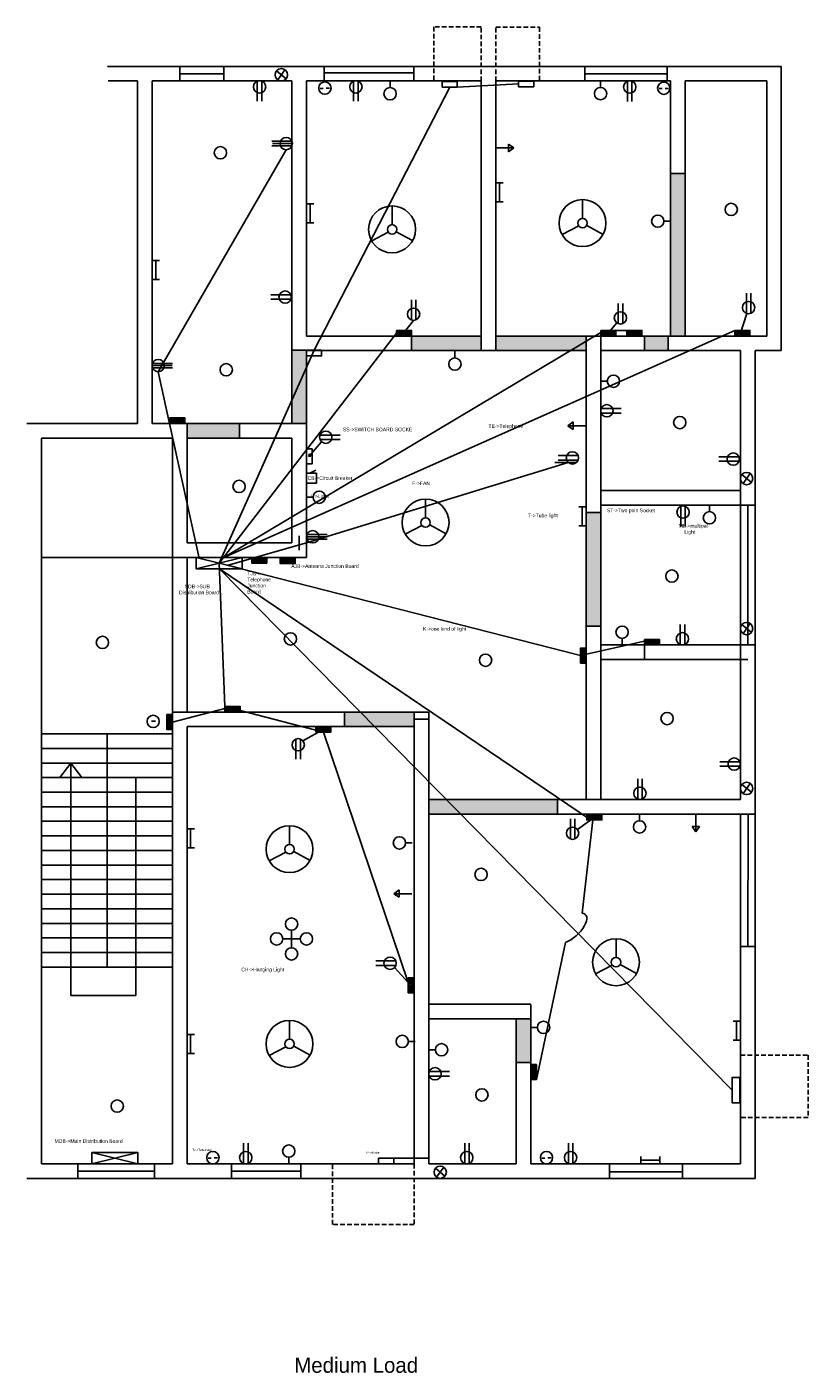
# Model space of a CAD drawing. Header units: inches. Extents: x 1860 to 11603, y -2530 to 624.
# Tile 8 of 9: x 9830 to 10367, y -1080 to -157. Entities that reach past the tile are written whole.
import ezdxf

# ---------------------------------------------------------------- set-up
doc = ezdxf.new("R2010")
doc.units = ezdxf.units.IN
doc.linetypes.add('ACAD_ISO02W100', pattern=[15, 12, -3])
doc.linetypes.add('HIDDEN2', pattern=[4.7625, 3.175, -1.5875])

msp = doc.modelspace()

# ---------------------------------------------------------------- hatches: boundary and pattern name
at = {"linetype": 'HIDDEN2'}
for points in [[(10282.36, -320.79), (10282.36, -257.29), (10272.36, -257.29), (10272.36, -320.79), (10272.36, -368.79), (10282.36, -368.79)], [(10270.59, -368.79), (10254.36, -368.79), (10254.36, -378.79), (10270.59, -378.79)], [(10194.67, -686.79), (10154.36, -686.79), (10106.36, -686.79), (10106.36, -696.79), (10154.36, -696.79), (10194.67, -696.79)]]:
    msp.add_hatch(color=2, dxfattribs=at).paths.add_polyline_path(points)
for color, points in [(5, [(10094.46, -364.96), (10090.4, -364.96), (10088.78, -367), (10089.52, -367.48), (10088, -367.98), (10088, -366.48), (10088.78, -367), (10090.4, -364.96), (10084.09, -364.96), (10084.09, -368.79), (10094.46, -368.79)]), (2, [(10142.36, -368.79), (10094.36, -368.79), (10094.36, -378.79), (10142.36, -378.79)]), (2, [(10214.36, -368.79), (10200.36, -368.79), (10152.36, -368.79), (10152.36, -378.79), (10200.36, -378.79), (10214.36, -378.79)]), (5, [(10234.73, -364.96), (10231.14, -364.96), (10229.42, -367.08), (10230.29, -367.8), (10228.44, -368.29), (10228.77, -366.56), (10229.42, -367.08), (10231.14, -364.96), (10224.36, -364.96), (10224.36, -368.79), (10234.73, -368.79)]), (5, [(10252.66, -364.96), (10242.29, -364.96), (10242.29, -368.79), (10252.66, -368.79)]), (5, [(10326.84, -364.96), (10320.98, -364.96), (10320.56, -366.29), (10320.85, -366.39), (10320.39, -366.83), (10320.29, -366.2), (10320.56, -366.29), (10320.98, -364.96), (10316.47, -364.96), (10316.47, -368.79), (10326.84, -368.79)]), (2, [(10022.36, -392.79), (10022.36, -378.79), (10022.36, -378.6), (10012.36, -378.6), (10012.36, -378.79), (10012.36, -392.79), (10012.36, -428.79), (10022.36, -428.79)]), (5, [(9938.73, -424.96), (9928.36, -424.96), (9928.36, -428.79), (9938.73, -428.79)]), (2, [(9976.36, -428.79), (9940.36, -428.79), (9940.36, -438.79), (9976.36, -438.79)]), (2, [(10224.36, -489.88), (10214.36, -489.88), (10214.36, -532.79), (10214.36, -567.77), (10224.36, -567.77), (10224.36, -532.79)]), (5, [(9995.07, -520.79), (9984.7, -520.79), (9984.7, -524.62), (9995.07, -524.62)]), (4, [(10014.67, -521.08), (10004.29, -521.08), (10004.29, -524.91), (10014.67, -524.91)]), (5, [(10264.73, -576.96), (10254.36, -576.96), (10254.36, -580.79), (10264.73, -580.79)]), (5, [(10214.36, -582.87), (10210.52, -582.87), (10210.52, -593.24), (10214.36, -593.24)]), (5, [(9976.72, -622.96), (9966.35, -622.96), (9966.35, -626.79), (9976.72, -626.79)]), (2, [(10096.36, -631.79), (10096.36, -626.79), (10048.36, -626.79), (10048.36, -636.79), (10096.36, -636.79)]), (5, [(9930.36, -628.51), (9926.54, -628.51), (9926.54, -638.88), (9930.36, -638.88)]), (5, [(10039.16, -636.79), (10028.79, -636.79), (10028.79, -640.57), (10030.48, -640.57), (10033.12, -639.08), (10032.54, -638.5), (10034.62, -638.24), (10033.84, -639.8), (10033.12, -639.08), (10030.48, -640.57), (10039.16, -640.57)]), (5, [(10225.17, -697.02), (10214.8, -697.02), (10214.8, -700.85), (10217.36, -700.85), (10219.86, -699.02), (10218.8, -698.26), (10221.61, -697.74), (10221.09, -699.9), (10219.86, -699.02), (10217.36, -700.85), (10225.17, -700.85)]), (5, [(10096.06, -809.11), (10092.22, -809.11), (10092.22, -812.41), (10093.37, -813.66), (10094.67, -812.47), (10094.67, -815.06), (10092.68, -814.3), (10093.37, -813.66), (10092.22, -812.41), (10092.22, -819.48), (10096.06, -819.48)]), (2, [(10176.36, -837.3), (10166.36, -837.3), (10166.36, -867.3), (10176.36, -867.3)]), (5, [(10180.19, -868.59), (10176.36, -868.59), (10176.36, -878.96), (10180.19, -878.96)])]:
    msp.add_hatch(color=color).paths.add_polyline_path(points)

# ---------------------------------------------------------------- linework, layer by layer
for p, q in [((10142.36, -156.71), (10109.8, -156.71)), ((10109.8, -156.71), (10109.8, -193.79)), ((10142.36, -193.79), (10142.36, -156.71)), ((10152.36, -193.79), (10152.36, -156.89)), ((10152.36, -156.89), (10182.29, -156.89)), ((10182.29, -156.89), (10182.29, -193.79)), ((10320.36, -862.29), (10366.78, -862.29)), ((10366.78, -862.29), (10366.78, -905.08)), ((10366.78, -905.08), (10320.36, -905.08)), ((10040.15, -978.49), (10040.15, -936.79)), ((10096.36, -936.79), (10096.36, -978.49)), ((10096.36, -978.49), (10040.15, -978.49))]:
    msp.add_line(p, q, dxfattribs=at)
for p, q in [((9906.36, -183.79), (9885.79, -183.79)), ((9906.36, -183.79), (9935.36, -183.79)), ((9935.36, -183.79), (10017.36, -183.79)), ((10017.36, -183.79), (10147.36, -183.79)), ((10147.36, -183.79), (10277.36, -183.79)), ((10147.36, -183.79), (10277.36, -183.79)), ((10277.36, -183.79), (10348.36, -183.79)), ((10348.36, -183.79), (10348.36, -378.79)), ((9906.36, -193.79), (9886.17, -193.79)), ((9906.36, -428.79), (9906.36, -193.79)), ((9916.36, -428.79), (9916.36, -193.79)), ((9916.36, -193.79), (9935.36, -193.79)), ((9935.36, -193.79), (10012.36, -193.79)), ((9988.57, -193.93), (9988.57, -207.69)), ((9991.66, -193.88), (9991.66, -207.69)), ((10001.79, -186.88), (10008.34, -192.24)), ((10002.56, -192.97), (10007.57, -186.15)), ((10012.36, -193.79), (10012.36, -378.79)), ((10022.36, -193.79), (10142.36, -193.79)), ((10022.36, -193.79), (10022.36, -368.79)), ((10022.36, -193.79), (10022.36, -368.79)), ((10054.68, -193.92), (10054.68, -207.68)), ((10057.77, -193.87), (10057.77, -207.68)), ((10079.71, -198.29), (10079.71, -193.77)), ((10142.36, -193.79), (10142.36, -378.79)), ((10152.36, -193.79), (10272.36, -193.79)), ((10152.36, -193.79), (10152.36, -378.79)), ((10224.24, -198.25), (10224.24, -193.74)), ((10245.77, -193.95), (10245.77, -207.77)), ((10272.36, -193.79), (10272.36, -320.79)), ((10282.36, -193.79), (10338.36, -193.79)), ((10282.36, -193.79), (10282.36, -320.79)), ((10338.36, -193.79), (10338.36, -368.79)), ((10031.78, -198.88), (10033.8, -198.88)), ((10035.92, -198.8), (10038.12, -198.8)), ((10242.68, -194), (10242.68, -207.77)), ((10264.5, -199.03), (10266.51, -199.03)), ((10268.63, -198.95), (10270.84, -198.95)), ((10012.33, -235.19), (9998.57, -235.19)), ((10012.38, -238.28), (9998.57, -238.28)), ((10012.65, -236.8), (9998.94, -236.8)), ((10152.36, -239.64), (10164.69, -239.64)), ((10164.69, -239.64), (10161.03, -237.17)), ((10161.03, -237.17), (10161.03, -242.34)), ((10161.03, -242.34), (10164.69, -239.64)), ((10272.36, -257.29), (10282.36, -257.29)), ((10152.36, -263.77), (10157.35, -263.77)), ((10154.79, -263.77), (10154.79, -276.77)), ((10152.36, -276.77), (10157.35, -276.77)), ((10211.89, -288.07), (10211.89, -275.23)), ((10022.36, -278.17), (10027.35, -278.17)), ((10024.79, -278.17), (10024.79, -291.18)), ((10081.12, -292.38), (10081.12, -279.54)), ((10022.36, -291.18), (10027.35, -291.18)), ((10209.29, -293.28), (10197.89, -299.25)), ((10214.74, -292.9), (10226.01, -299.05)), ((10267.77, -289.99), (10272.29, -289.99)), ((10078.52, -297.6), (10067.11, -303.56)), ((10083.96, -297.21), (10095.23, -303.36)), ((9916.36, -316.94), (9921.35, -316.94)), ((9918.79, -316.94), (9918.79, -329.95)), ((10272.36, -320.79), (10272.36, -368.79)), ((10282.36, -320.79), (10282.36, -368.79)), ((9916.36, -329.95), (9921.35, -329.95)), ((10011.58, -340.46), (9997.82, -340.46)), ((10324.48, -353.28), (10324.48, -339.47)), ((10327.57, -353.23), (10327.57, -339.47)), ((10011.63, -343.55), (9997.82, -343.55)), ((10094.38, -357.8), (10094.38, -343.98)), ((10097.47, -357.75), (10097.47, -343.98)), ((10236.43, -360.28), (10236.43, -346.47)), ((10239.51, -360.23), (10239.51, -346.47)), ((10095.86, -358.06), (10088, -367.98)), ((10235.38, -359.71), (10228.44, -368.29)), ((10320.39, -366.83), (10324.68, -353.35)), ((10094.36, -368.79), (10022.36, -368.79)), ((10088, -367.98), (10088, -366.48)), ((10088, -366.48), (10089.52, -367.48)), ((10089.52, -367.48), (10088, -367.98)), ((10094.36, -368.79), (10094.36, -378.79)), ((10094.36, -368.79), (10142.36, -368.79)), ((10200.36, -368.79), (10152.36, -368.79)), ((10224.36, -368.79), (10200.36, -368.79)), ((10214.36, -378.79), (10214.36, -368.79)), ((10224.36, -479.79), (10224.36, -368.79)), ((10254.36, -368.79), (10224.36, -368.79)), ((10228.44, -368.29), (10228.77, -366.56)), ((10230.29, -367.8), (10228.44, -368.29)), ((10228.77, -366.56), (10230.29, -367.8)), ((10254.36, -368.79), (10325.36, -368.79)), ((10254.36, -368.79), (10325.36, -368.79)), ((10254.36, -368.79), (10325.36, -368.79)), ((10254.36, -368.79), (10254.36, -378.79)), ((10270.59, -368.79), (10270.59, -378.79)), ((10320.39, -366.83), (10320.29, -366.2)), ((10320.29, -366.2), (10320.85, -366.39)), ((10320.85, -366.39), (10320.39, -366.83)), ((10320.39, -366.83), (10320.39, -366.83)), ((10325.36, -368.79), (10338.36, -368.79)), ((10022.36, -378.6), (10012.36, -378.6)), ((9916.63, -387.62), (9930.44, -387.62)), ((10012.36, -378.79), (10012.36, -392.79)), ((10022.36, -378.79), (10022.36, -392.79)), ((10094.36, -378.79), (10022.36, -378.79)), ((10094.36, -378.79), (10142.36, -378.79)), ((10124.21, -383.79), (10124.21, -379.27)), ((10200.36, -378.79), (10152.36, -378.79)), ((10214.36, -378.79), (10200.36, -378.79)), ((10214.36, -484.79), (10214.36, -378.79)), ((10254.36, -378.79), (10224.36, -378.79)), ((10254.36, -378.79), (10320.36, -378.79)), ((10320.36, -474.79), (10320.36, -378.79)), ((10330.36, -479.79), (10330.36, -378.79)), ((10330.36, -378.79), (10348.36, -378.79)), ((9916.36, -389.1), (9930.07, -389.1)), ((9916.68, -390.71), (9930.44, -390.71)), ((10012.36, -392.79), (10012.36, -428.79)), ((10022.36, -392.79), (10022.36, -428.79)), ((10228.88, -399.8), (10224.36, -399.8)), ((10224.63, -418.58), (10238.44, -418.58)), ((10224.68, -421.67), (10238.44, -421.67)), ((9830.36, -428.79), (9906.36, -428.79)), ((9835.36, -428.79), (9906.36, -428.79)), ((9916.36, -428.79), (9940.36, -428.79)), ((9940.36, -428.79), (9940.36, -500.79)), ((9940.36, -428.79), (9976.36, -428.79)), ((10022.36, -428.79), (9976.36, -428.79)), ((9976.36, -428.79), (9976.36, -438.79)), ((10022.36, -510.79), (10022.36, -428.79)), ((10205.57, -427.73), (10201.9, -430.43)), ((10214.24, -430.43), (10201.9, -430.43)), ((10201.9, -430.43), (10205.57, -432.9)), ((10205.57, -432.9), (10205.57, -427.73)), ((9840.36, -515.79), (9840.36, -438.79)), ((9840.36, -438.79), (9911.36, -438.79)), ((9911.36, -438.79), (9930.36, -438.79)), ((9930.36, -438.79), (9930.36, -505.79)), ((9976.36, -438.79), (9940.36, -438.79)), ((10012.36, -438.79), (9976.36, -438.79)), ((10012.36, -500.79), (10012.36, -438.79)), ((10032.71, -441.39), (10023.84, -451.37)), ((10031.62, -436.8), (10045.43, -436.8)), ((10031.67, -439.89), (10045.43, -439.89)), ((10023.84, -451.37), (10024.18, -449.56)), ((10025.35, -451.27), (10023.84, -451.37)), ((10024.18, -449.56), (10025.35, -451.27)), ((10208.85, -450.83), (10195.08, -450.83)), ((10319.33, -451.63), (10305.57, -451.63)), ((10024.63, -462.94), (10028.67, -460.74)), ((10207.8, -455.55), (10192.95, -455.49)), ((10208.89, -453.92), (10195.08, -453.92)), ((10319.38, -454.72), (10305.57, -454.72)), ((10022.36, -462.94), (10029.24, -462.94)), ((10029.24, -469.75), (10022.36, -469.79)), ((10024.63, -462.94), (10028.86, -462.94)), ((10029.24, -462.94), (10029.24, -469.75)), ((10321.32, -463.89), (10327.86, -469.25)), ((10322.09, -469.98), (10327.09, -463.16)), ((10026.88, -479.39), (10022.36, -479.39)), ((10320.36, -474.79), (10224.36, -474.79)), ((10224.36, -484.79), (10224.36, -479.79)), ((10320.36, -474.79), (10320.36, -484.79)), ((10330.36, -585.79), (10330.36, -479.79)), ((10104.11, -493.52), (10104.11, -480.68)), ((10209.28, -485.96), (10214.28, -485.96)), ((10211.72, -485.96), (10211.72, -498.96)), ((10214.36, -532.79), (10214.36, -484.79)), ((10320.36, -484.79), (10224.36, -484.79)), ((10224.36, -532.79), (10224.36, -484.79)), ((10279.28, -485.68), (10279.28, -499.45)), ((10282.37, -485.64), (10282.37, -499.45)), ((10299.06, -489.26), (10299.06, -484.74)), ((10320.36, -585.79), (10320.36, -484.79)), ((10320.36, -484.79), (10330.36, -484.79)), ((10325.36, -580.79), (10325.36, -484.79)), ((10101.51, -498.73), (10090.11, -504.7)), ((10106.96, -498.34), (10118.23, -504.49)), ((10224.36, -489.88), (10214.36, -489.88)), ((9930.36, -505.79), (9930.36, -542.79)), ((9940.36, -500.79), (9940.36, -510.79)), ((10012.36, -500.79), (10012.36, -510.79)), ((10022.36, -506.56), (10036.5, -506.56)), ((10022.63, -505.08), (10036.44, -505.08)), ((10209.28, -498.96), (10214.28, -498.96)), ((9840.36, -631.79), (9840.36, -515.79)), ((9940.36, -510.79), (10012.36, -510.79)), ((10022.36, -510.79), (10022.36, -520.79)), ((10022.68, -508.17), (10036.44, -508.17)), ((9930.36, -520.71), (9840.36, -520.71)), ((9930.36, -520.71), (9940.36, -520.79)), ((9940.36, -520.79), (10022.36, -520.79)), ((9940.36, -520.79), (9940.36, -542.79)), ((9946.7, -520.79), (9978.18, -528.65)), ((9946.7, -528.65), (9978.18, -520.79)), ((10214.36, -590.79), (10214.36, -532.79)), ((10224.36, -590.79), (10224.36, -532.79)), ((9930.36, -542.79), (9930.36, -626.79)), ((9940.36, -542.79), (9940.36, -626.79)), ((10214.36, -567.77), (10224.36, -567.77)), ((10279.03, -580.52), (10279.03, -566.71)), ((10282.12, -580.47), (10282.12, -566.71)), ((10321.32, -566.84), (10327.86, -572.21)), ((10322.09, -572.94), (10327.09, -566.11)), ((10254.36, -580.79), (10224.36, -580.79)), ((10239.07, -576.27), (10239.07, -580.79)), ((10254.36, -580.79), (10325.36, -580.79)), ((10254.36, -580.79), (10254.36, -590.79)), ((10325.36, -580.79), (10330.36, -580.79)), ((10214.36, -686.79), (10214.36, -590.79)), ((10224.36, -686.79), (10224.36, -590.79)), ((10254.36, -590.79), (10224.36, -590.79)), ((10254.36, -590.79), (10325.36, -590.79)), ((10320.36, -686.79), (10320.36, -585.79)), ((10330.36, -691.79), (10330.36, -585.79)), ((9930.36, -936.79), (9930.36, -626.79)), ((9930.36, -626.79), (10048.36, -626.79)), ((10048.36, -626.79), (10048.36, -636.79)), ((10048.36, -626.79), (10106.07, -626.79)), ((10096.36, -631.79), (10096.36, -626.79)), ((10106.36, -631.79), (10106.36, -626.79)), ((9840.36, -936.79), (9840.36, -631.79)), ((9915.9, -633.11), (9918.65, -633.11)), ((9940.36, -936.79), (9940.36, -636.79)), ((9940.36, -636.79), (10048.36, -636.79)), ((10048.36, -636.79), (10096.36, -636.79)), ((10096.36, -936.79), (10096.36, -631.79)), ((10096.36, -631.79), (10106.36, -631.79)), ((10106.36, -827.3), (10106.36, -631.79)), ((9930.36, -641.79), (9840.36, -641.79)), ((9885.36, -641.79), (9885.36, -801.79)), ((10015.05, -645.35), (10015.05, -659.12)), ((10018.14, -645.3), (10018.14, -659.12)), ((10019.89, -646.54), (10034.62, -638.24)), ((10034.62, -638.24), (10032.54, -638.5)), ((10032.54, -638.5), (10033.84, -639.8)), ((10033.84, -639.8), (10034.62, -638.24)), ((9930.36, -651.79), (9840.36, -651.79)), ((9930.36, -661.79), (9840.36, -661.79)), ((9860.6, -661.79), (9852.88, -671.79)), ((9860.6, -821.31), (9860.6, -661.79)), ((9860.6, -661.79), (9868.13, -671.79)), ((10319.99, -660.91), (10306.23, -660.91)), ((10320.04, -664), (10306.23, -664)), ((9930.36, -671.79), (9840.36, -671.79)), ((9905.1, -671.79), (9905.1, -801.79)), ((10249.85, -686.52), (10249.85, -672.71)), ((10252.94, -686.47), (10252.94, -672.71)), ((9930.36, -681.79), (9840.36, -681.79)), ((10321.32, -676.51), (10327.86, -681.87)), ((10322.09, -682.6), (10327.09, -675.78)), ((9930.36, -691.79), (9840.36, -691.79)), ((10101.36, -691.79), (10101.36, -691.79)), ((10154.36, -686.79), (10106.36, -686.79)), ((10219.36, -686.79), (10154.36, -686.79)), ((10194.67, -686.79), (10194.67, -696.79)), ((10320.36, -686.79), (10219.36, -686.79)), ((10320.36, -686.79), (10224.36, -686.79)), ((10330.36, -787.79), (10330.36, -691.79)), ((9930.36, -701.79), (9840.36, -701.79)), ((10154.36, -696.79), (10106.36, -696.79)), ((10219.36, -696.79), (10154.36, -696.79)), ((10203.57, -713.93), (10203.57, -700.12)), ((10206.66, -713.88), (10206.66, -700.12)), ((10208.42, -707.4), (10221.61, -697.74)), ((10221.61, -697.74), (10218.8, -698.26)), ((10218.8, -698.26), (10221.09, -699.9)), ((10320.36, -696.79), (10219.36, -696.79)), ((10221.09, -699.9), (10221.61, -697.74)), ((10251.1, -701.41), (10251.1, -696.89)), ((10289.77, -696.75), (10289.77, -709.08)), ((10320.36, -787.79), (10320.36, -696.79)), ((9940.36, -706.92), (9945.35, -706.92)), ((9942.79, -706.92), (9942.79, -719.92)), ((10010.7, -717.64), (10010.7, -704.8)), ((10292.25, -705.42), (10287.07, -705.42)), ((10287.07, -705.42), (10289.77, -709.08)), ((10289.77, -709.08), (10292.25, -705.42)), ((9930.36, -711.79), (9840.36, -711.79)), ((9940.36, -719.92), (9945.35, -719.92)), ((10090.35, -716.6), (10094.87, -716.6)), ((9930.36, -721.79), (9840.36, -721.79)), ((10008.1, -722.85), (9996.7, -728.82)), ((10013.55, -722.46), (10024.82, -728.61)), ((9930.36, -731.79), (9840.36, -731.79)), ((9930.36, -741.79), (9840.36, -741.79)), ((9930.36, -751.79), (9840.36, -751.79)), ((10085.97, -748.74), (10082.31, -751.44)), ((10094.64, -751.44), (10082.31, -751.44)), ((10082.31, -751.44), (10085.97, -753.91)), ((10085.97, -753.91), (10085.97, -748.74)), ((9930.36, -761.79), (9840.36, -761.79)), ((9930.36, -771.79), (9840.36, -771.79)), ((9930.36, -781.79), (9840.36, -781.79)), ((10012.08, -782.5), (10006.08, -782.5)), ((10012.08, -788.5), (10012.08, -776.5)), ((10012.08, -782.5), (10018.08, -782.5)), ((10234.88, -795.22), (10234.88, -782.38)), ((9930.36, -791.79), (9840.36, -791.79)), ((10320.36, -936.79), (10320.36, -787.79)), ((10330.36, -946.79), (10330.36, -787.79)), ((9930.36, -801.79), (9840.36, -801.79)), ((9905.1, -801.79), (9905.1, -821.31)), ((10083.68, -797.6), (10069.92, -797.6)), ((10083.73, -800.69), (10069.92, -800.69)), ((10082.79, -802.17), (10094.67, -815.06)), ((10232.29, -800.43), (10220.88, -806.4)), ((10237.73, -800.04), (10249, -806.19)), ((10094.67, -812.47), (10092.68, -814.3)), ((10094.67, -815.06), (10094.67, -812.47)), ((9905.1, -821.31), (9860.6, -821.31)), ((10092.68, -814.3), (10094.67, -815.06)), ((10171.36, -827.3), (10106.36, -827.3)), ((10171.36, -827.3), (10176.36, -827.3)), ((10176.36, -867.3), (10176.36, -827.46)), ((10010.7, -851.25), (10010.7, -838.41)), ((10106.36, -936.79), (10106.36, -837.3)), ((10166.36, -837.3), (10106.36, -837.3)), ((10166.36, -867.3), (10166.36, -837.3)), ((10166.36, -837.3), (10176.36, -837.3)), ((10315.28, -838.91), (10320.27, -838.91)), ((10317.71, -838.91), (10317.71, -851.92)), ((9940.36, -848.06), (9945.35, -848.06)), ((9942.79, -848.06), (9942.79, -861.07)), ((10180.88, -843.15), (10176.36, -843.15)), ((10008.1, -856.46), (9996.7, -862.43)), ((10013.55, -856.07), (10024.82, -862.23)), ((10092.36, -852.82), (10096.88, -852.82)), ((10110.88, -858.49), (10106.36, -858.49)), ((10315.28, -851.92), (10320.27, -851.92)), ((9940.36, -861.07), (9945.35, -861.07)), ((10166.36, -867.3), (10166.36, -936.79)), ((10166.36, -867.3), (10176.36, -867.3)), ((10176.36, -867.3), (10176.36, -936.79)), ((10106.63, -873.54), (10120.44, -873.54)), ((10106.68, -876.63), (10120.44, -876.63)), ((9979.2, -936.52), (9979.2, -922.71)), ((9982.29, -936.47), (9982.29, -922.71)), ((10130.96, -936.52), (10130.96, -922.71)), ((10134.05, -936.47), (10134.05, -922.71)), ((10202.23, -936.52), (10202.23, -922.71)), ((10205.32, -936.47), (10205.32, -922.71)), ((9874.96, -928.93), (9906.43, -936.79)), ((9874.96, -936.79), (9906.43, -928.93)), ((9954.88, -932.81), (9956.9, -932.81)), ((9959.02, -932.73), (9961.22, -932.73)), ((10010.21, -932.27), (10010.21, -936.79)), ((10183.96, -932.81), (10185.97, -932.81)), ((10188.09, -932.73), (10190.29, -932.73)), ((10251.91, -936.79), (10251.91, -931.8)), ((10264.92, -936.79), (10264.92, -931.8)), ((9930.36, -936.79), (9840.36, -936.79)), ((9865.42, -941.79), (9865.42, -936.79)), ((9865.42, -936.79), (9865.42, -946.79)), ((9865.42, -941.79), (9918.01, -941.79)), ((9918.01, -941.79), (9918.01, -936.79)), ((9918.01, -936.79), (9918.01, -946.79)), ((10096.36, -936.79), (9940.36, -936.79)), ((10166.36, -936.79), (10106.36, -936.79)), ((10110.88, -939.88), (10117.43, -945.24)), ((10111.65, -945.97), (10116.66, -939.15)), ((10320.36, -936.79), (10176.36, -936.79)), ((10251.91, -934.36), (10264.92, -934.36)), ((9935.36, -946.79), (9830.36, -946.79)), ((10101.36, -946.79), (9935.36, -946.79)), ((10171.36, -946.79), (10101.36, -946.79)), ((10330.36, -946.79), (10171.36, -946.79))]:
    msp.add_line(p, q)
at = {"color": 3}
for p, q in [((9935.36, -183.79), (9935.36, -193.79)), ((9965.6, -183.79), (9965.6, -193.79)), ((10034.48, -193.79), (10034.48, -183.79)), ((10095.95, -183.79), (10095.95, -193.79)), ((10213.55, -193.79), (10213.55, -183.79)), ((10270.03, -189.01), (10270.03, -183.79)), ((9935.36, -188.79), (9965.6, -188.79)), ((10034.7, -188.29), (10095.95, -188.29)), ((10213.46, -189.01), (10270.03, -189.01)), ((10270.03, -189.01), (10270.03, -193.79)), ((10320.36, -696.79), (10330.36, -696.79)), ((10325.36, -787.79), (10325.74, -696.82)), ((10320.36, -787.79), (10330.36, -787.79)), ((9970.92, -941.79), (9970.92, -936.79)), ((9970.92, -936.79), (9970.92, -946.79)), ((9970.92, -941.79), (10018.36, -941.79)), ((10018.36, -941.79), (10018.36, -936.79)), ((10018.36, -936.79), (10018.36, -946.79)), ((10230.45, -946.79), (10230.45, -936.79)), ((10280.58, -936.79), (10280.58, -946.79)), ((10280.27, -942.31), (10230.64, -942.31))]:
    msp.add_line(p, q, dxfattribs=at)
at = {"color": 6}
for p, q in [((10120.71, -198), (10027.54, -378.6)), ((10167.97, -195.84), (10125.9, -198)), ((10008.42, -241.03), (9920.59, -393.33)), ((10084.09, -366.87), (9962.44, -524.72)), ((10316.47, -364.96), (9965.47, -520.79)), ((10226.8, -364.96), (9965.47, -520.79)), ((10247.47, -364.96), (10226.8, -364.96)), ((10027.54, -378.6), (9962.44, -524.72)), ((9920.59, -393.33), (9928.36, -428.79)), ((9928.36, -428.79), (9948.62, -521.27)), ((10202.04, -455.53), (10022.36, -510.79)), ((10022.36, -510.79), (9968.65, -526.12)), ((10210.52, -588.06), (9962.44, -524.72)), ((9966.35, -622.96), (9962.44, -524.72)), ((10217.36, -700.85), (9962.6, -528.65)), ((10314.54, -886.17), (9962.6, -528.65)), ((10259.54, -576.96), (10210.52, -588.06)), ((9930.38, -633.69), (9971.54, -622.96)), ((10033.98, -640.57), (9966.35, -622.96)), ((10092.22, -812.41), (10033.98, -640.57)), ((10106.36, -932.96), (10106.36, -674.68)), ((10211.6, -764.79), (10219.36, -696.79)), ((10180.19, -878.96), (10200.14, -784.88)), ((10082.25, -932.96), (10106.36, -932.96))]:
    msp.add_line(p, q, dxfattribs=at)
at = {"linetype": 'ACAD_ISO02W100'}
for p, q in [((10152.36, -378.79), (10142.36, -378.79)), ((10017.36, -505.79), (10017.36, -515.79))]:
    msp.add_line(p, q, dxfattribs=at)
for points in [[(10167.97, -193.92), (10178.35, -193.92), (10178.35, -197.76), (10167.97, -197.76)], [(10115.52, -194.16), (10125.9, -194.16), (10125.9, -198), (10115.52, -198)], [(10084.09, -364.96), (10094.46, -364.96), (10094.46, -368.79), (10084.09, -368.79)], [(10224.36, -364.96), (10234.73, -364.96), (10234.73, -368.79), (10224.36, -368.79)], [(10242.29, -364.96), (10252.66, -364.96), (10252.66, -368.79), (10242.29, -368.79)], [(10316.47, -364.96), (10326.84, -364.96), (10326.84, -368.79), (10316.47, -368.79)], [(10022.36, -378.6), (10032.73, -378.6), (10032.73, -382.44), (10022.36, -382.44)], [(9928.36, -424.96), (9938.73, -424.96), (9938.73, -428.79), (9928.36, -428.79)], [(10026.19, -446.18), (10026.19, -456.55), (10022.36, -456.55), (10022.36, -446.18)], [(9946.7, -520.79), (9978.18, -520.79), (9978.18, -528.65), (9946.7, -528.65)], [(9984.7, -520.79), (9995.07, -520.79), (9995.07, -524.62), (9984.7, -524.62)], [(10004.29, -521.08), (10014.67, -521.08), (10014.67, -524.91), (10004.29, -524.91)], [(10254.36, -576.96), (10264.73, -576.96), (10264.73, -580.79), (10254.36, -580.79)], [(10214.36, -582.87), (10214.36, -593.24), (10210.52, -593.24), (10210.52, -582.87)], [(9966.35, -622.96), (9976.72, -622.96), (9976.72, -626.79), (9966.35, -626.79)], [(9930.38, -628.51), (9930.38, -638.88), (9926.54, -638.88), (9926.54, -628.51)], [(10028.79, -636.74), (10039.16, -636.74), (10039.16, -640.57), (10028.79, -640.57)], [(10214.8, -697.02), (10225.17, -697.02), (10225.17, -700.85), (10214.8, -700.85)], [(10096.06, -809.11), (10096.06, -819.48), (10092.22, -819.48), (10092.22, -809.11)], [(10180.19, -868.59), (10180.19, -878.96), (10176.36, -878.96), (10176.36, -868.59)], [(10319.8, -877.49), (10314.54, -877.49), (10314.54, -894.84), (10319.8, -894.84)], [(9874.96, -928.93), (9906.43, -928.93), (9906.43, -936.79), (9874.96, -936.79)], [(10071.88, -932.96), (10082.25, -932.96), (10082.25, -936.79), (10071.88, -936.79)]]:
    msp.add_lwpolyline(points, close=True)
for centre, radius in [((9990.18, -197.85), 4.23), ((10005.07, -189.56), 4.23), ((10056.29, -197.84), 4.23), ((10244.29, -197.92), 4.23), ((10034.98, -198.63), 4.23), ((10079.71, -202.52), 4.23), ((10224.24, -202.49), 4.23), ((10267.69, -198.78), 4.23), ((9963.21, -243.01), 4.23), ((10008.42, -236.8), 4.23), ((10211.89, -291.32), 16.09), ((10081.12, -295.63), 16.09), ((10263.54, -289.99), 4.23), ((10313.96, -281.94), 4.23), ((10081.12, -295.63), 3.25), ((10211.89, -291.32), 3.25), ((10007.67, -342.07), 4.23), ((10095.86, -353.83), 4.23), ((10325.96, -349.32), 4.23), ((10237.91, -356.32), 4.23), ((9920.59, -389.1), 4.23), ((9967.24, -391.92), 4.23), ((10124.21, -388.02), 4.23), ((10233.11, -399.8), 4.23), ((10228.59, -420.06), 4.23), ((10278.65, -428.14), 4.23), ((10035.58, -438.28), 4.23), ((10204.93, -452.44), 4.23), ((10315.41, -453.24), 4.23), ((9976.03, -472), 4.23), ((10324.59, -466.57), 4.23), ((10031.11, -479.39), 4.23), ((10104.11, -496.77), 16.09), ((10280.89, -489.6), 4.23), ((10299.06, -493.49), 4.23), ((10104.11, -496.77), 3.25), ((10026.59, -506.56), 4.23), ((10273.22, -533.52), 4.23), ((10011.31, -576.61), 4.23), ((10239.07, -572.04), 4.23), ((10280.51, -576.56), 4.23), ((10324.59, -569.53), 4.23), ((9882.22, -579.04), 4.23), ((10145.27, -591.22), 4.23), ((10269.96, -631.29), 4.23), ((9917.06, -633.2), 4.23), ((10016.66, -649.27), 4.23), ((10316.08, -662.52), 4.23), ((10251.33, -682.56), 4.23), ((10324.59, -679.19), 4.23), ((10251.1, -705.64), 4.23), ((10010.7, -720.89), 16.09), ((10205.05, -709.96), 4.23), ((10010.7, -720.89), 3.25), ((10086.12, -716.6), 4.23), ((10142.18, -738.25), 4.23), ((10012.08, -772.27), 4.23), ((10001.85, -782.5), 4.23), ((10022.31, -782.5), 4.23), ((10234.88, -798.47), 16.09), ((10012.08, -792.73), 4.23), ((10079.77, -799.21), 4.23), ((10234.88, -798.47), 3.25), ((10010.7, -854.5), 16.09), ((10185.11, -843.15), 4.23), ((10088.13, -852.82), 4.23), ((10010.7, -854.5), 3.25), ((10115.11, -858.49), 4.23), ((10110.59, -875.02), 4.23), ((10142.84, -889.5), 4.23), ((9892.4, -897.14), 4.23), ((9958.08, -932.56), 4.23), ((9980.68, -932.56), 4.23), ((10010.21, -928.04), 4.23), ((10132.44, -932.56), 4.23), ((10187.15, -932.56), 4.23), ((10203.71, -932.56), 4.23), ((10114.16, -942.56), 4.23)]:
    msp.add_circle(centre, radius)
at = {"color": 6}
msp.add_ellipse((10203.65, -775.21), major_axis=(10.31, 9.32), ratio=0.458769, start_param=3.999334, end_param=6.667601, dxfattribs=at)

# ---------------------------------------------------------------- texts
at = {"attachment_point": 1}
for s, insert, char_height, width in [('^I^I^ISS->SWITCH BOARD SOCKE\\P\\P\\P\\P     \\P\\P\\P\\P      CB->Circuit Breaker\\P\\P\\P        L->Light\\P\\P\\P\\P\\P\\P     \\P^I', (10017.38, -431.68), 2.5, 103.4976), ('\\P\\P\\P      \\P           TE->Telephone', (10136.76, -412.67), 2.5, 87.5962), (' ^I^IF->FAN^I', (10074.98, -468.62), 2.5, 77.7953), ('\\P\\P\\P\\P\\P\\PT->Tube light', (10174.44, -465.69), 2.5, 39.9137), ('\\P\\P\\P\\P         ML->multipal\\P             Light', (10269.37, -481.12), 2.5, 75.4403), ('\\P\\P^IAJB->Antenna Junction Board', (10001.86, -517.1), 2.5, 91.8165), ('\\P\\P\\PTJB->\\PTelephone\\PJunction\\PBoard', (9981.67, -517.97), 2.5, 17.3648), ('\\P\\P\\P\\P\\P\\P    SDB->SUB             Distribution Board', (9934.85, -514.36), 2.5, 42.7574), ('K->one kind of light', (10102.32, -568.48), 2.5, 66.3726), ('\\P\\PCH->Hanging Light', (9977.56, -793.87), 2.5, 72.3858), ('\\P\\P       MDB->Main Distribution Board', (9842.67, -911.6), 2.5, 87.6887), ('\\P\\P\\P      Tv->Television', (9940.36, -918.96), 1.5, 45.8141), ('       \\P    \\P          M->Motor', (10057.84, -923.35), 1.5, 38.5205)]:
    msp.add_mtext(s, dxfattribs=dict(at, insert=insert, char_height=char_height, width=width))
at = {"linetype": 'HIDDEN2', "insert": (10227.64, -487.18), "char_height": 2.5, "width": 66.2106, "attachment_point": 1}
msp.add_mtext(' ST->Two poin Socket', dxfattribs=at)
at = {"color": 1, "insert": (10013.92, -1069.69), "char_height": 10.5, "width": 558.776, "attachment_point": 1}
msp.add_mtext('{\\C6;Medium Load}', dxfattribs=at)

doc.saveas('drawing.dxf')
